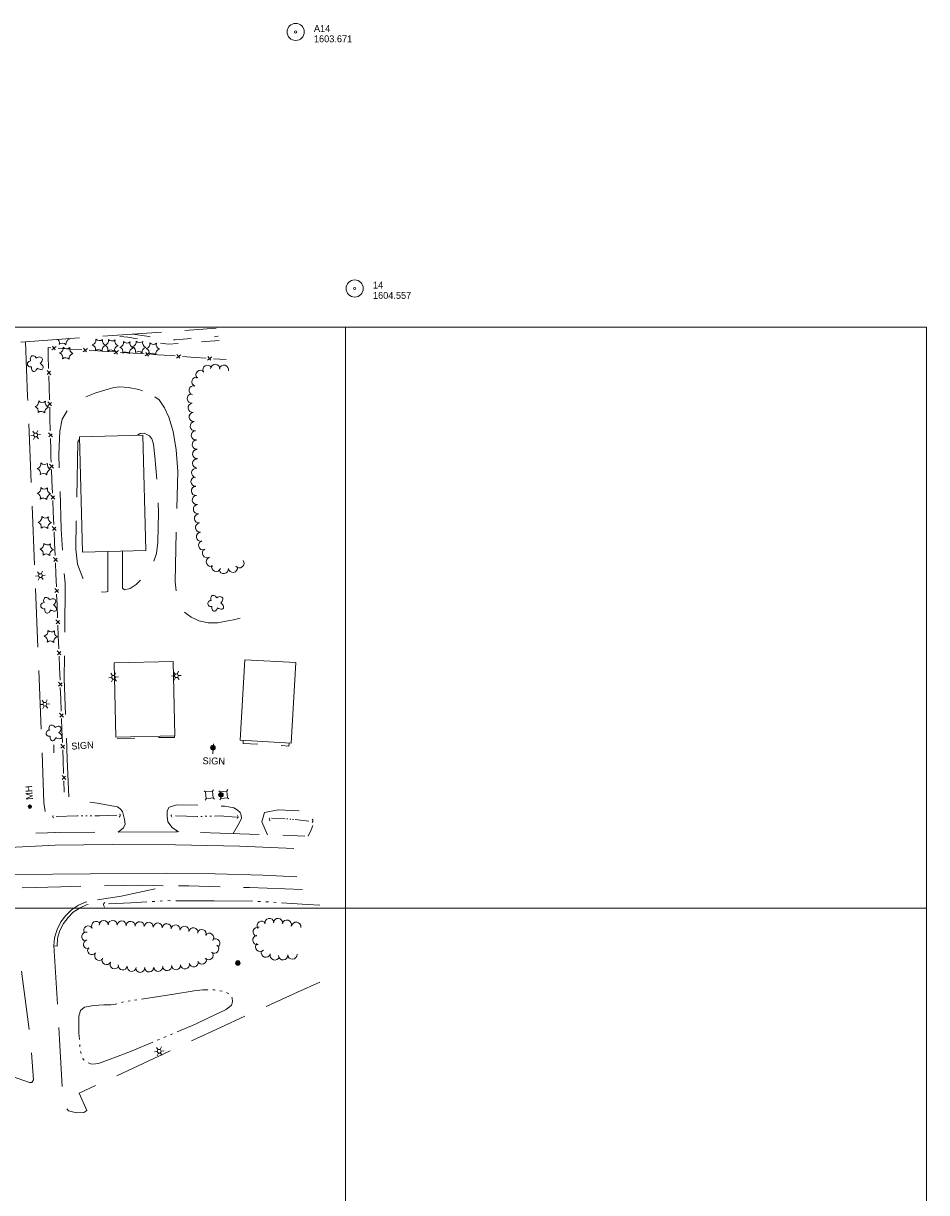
# Model space of a CAD drawing. Header units: feet. Extents: x 186981 to 189000, y 254284 to 256762.
# Tile 8 of 8: x 188223 to 189000, y 255755 to 256762. Entities that reach past the tile are written whole.
import ezdxf
from ezdxf.enums import TextEntityAlignment as Align

# ---------------------------------------------------------------- set-up
doc = ezdxf.new("R2010")
doc.units = ezdxf.units.FT
doc.header["$MEASUREMENT"] = 0
for name, pattern in [('DGN Style 3', [70.841088, 50.600777, -20.240311]), ('DGN Style 4', [81.011845, 40.480622, -20.240311, 0.050601, -20.240311]), ('DGN Style 5', [35.420544, 15.180233, -20.240311]), ('DGN Style 6', [96.242679, 0.050601, -20.240311, 35.420544, -20.240311, 0.050601, -20.240311])]:
    doc.linetypes.add(name, pattern=pattern)
for name, color, linetype, lineweight in [('E_DRN_Grate', 151, 'Continuous', 0), ('E_DWY', 73, 'DGN Style 3', 0), ('E_LAND_Vegetation', 21, 'Continuous', 0), ('E_MAP_GridLines', 251, 'Continuous', 0), ('E_MAP_Limits', 21, 'DGN Style 3', 0), ('E_MAP_PassPoints', 40, 'Continuous', 0), ('E_MISCPROP', 40, 'Continuous', 0), ('E_MISCPROP_HvyLine', 54, 'Continuous', 13), ('E_MISCPROP_Railing', 40, 'Continuous', 0), ('E_PATH_Sidewalk', 73, 'DGN Style 5', 0), ('E_RDWY', 40, 'Continuous', 13), ('E_RDWY_Gravel', 40, 'DGN Style 3', 13), ('E_UTL_AboveGroundPipe', 40, 'DGN Style 4', 0), ('E_WTR', 251, 'DGN Style 6', 0)]:
    doc.layers.add(name, color=color, linetype=linetype, lineweight=lineweight)
doc.styles.add('Style-IGR_FONT_0', font='IGR_FONT_0.shx')

# ---------------------------------------------------------------- blocks, each defined once
blk = doc.blocks.new('PP')
at = {"layer": 'E_MAP_PassPoints', "color": 40, "linetype": 'Continuous', "lineweight": 0}
for radius in [2.25, 0.288]:
    blk.add_circle((0, 0), radius, dxfattribs=at)
blk = doc.blocks.new('CULVRT_13')
at = {"layer": 'E_MISCPROP_Railing', "color": 40, "linetype": 'Continuous', "lineweight": 0}
blk.add_arc((3, 2.3), 3.75, 216.8797, 323.1193, dxfattribs=at)
blk = doc.blocks.new('CULVRT_14')
at = {"layer": 'E_MISCPROP_Railing', "color": 40, "linetype": 'Continuous', "lineweight": 0}
blk.add_arc((3, 2.3), 3.75, 216.88, 323.1196, dxfattribs=at)
blk = doc.blocks.new('CULVRT_15')
at = {"layer": 'E_MISCPROP_Railing', "color": 40, "linetype": 'Continuous', "lineweight": 0}
blk.add_arc((3, 2.3), 3.75, 216.878, 323.1176, dxfattribs=at)
blk = doc.blocks.new('CULVRT_16')
at = {"layer": 'E_MISCPROP_Railing', "color": 40, "linetype": 'Continuous', "lineweight": 0}
blk.add_arc((3, 2.2), 3.75, 216.879, 323.1186, dxfattribs=at)
blk = doc.blocks.new('CULVRT_17')
at = {"layer": 'E_MISCPROP_Railing', "color": 40, "linetype": 'Continuous', "lineweight": 0}
blk.add_arc((3, 2.3), 3.75, 216.8801, 323.1196, dxfattribs=at)
blk = doc.blocks.new('CULVRT_18')
at = {"layer": 'E_MISCPROP_Railing', "color": 40, "linetype": 'Continuous', "lineweight": 0}
blk.add_arc((3, 2.3), 3.75, 216.8799, 323.1194, dxfattribs=at)
blk = doc.blocks.new('CULVRT_19')
at = {"layer": 'E_MISCPROP_Railing', "color": 40, "linetype": 'Continuous', "lineweight": 0}
blk.add_arc((3, 2.3), 3.75, 216.8798, 323.1193, dxfattribs=at)
blk = doc.blocks.new('MHO')
at = {"layer": 'E_DRN_Grate', "color": 20, "linetype": 'Continuous', "lineweight": 0}
for centre, radius in [((0.01, 0.01), 0.45), ((0.01, 0.01), 0.365), ((0, 0.01), 0.29), ((0, 0), 0.182)]:
    blk.add_circle(centre, radius, dxfattribs=at)
blk = doc.blocks.new('MHT')
at = {"layer": 'E_DRN_Grate', "color": 20, "linetype": 'Continuous', "lineweight": 0, "style": 'Style-IGR_FONT_0'}
blk.add_text('MH', height=1.8, rotation=0.0001, dxfattribs=at).set_placement((-1.68, -0.92))
blk = doc.blocks.new('PED')
at = {"layer": 'E_UTL_AboveGroundPipe', "color": 101, "linetype": 'Continuous', "lineweight": 13}
for p, q in [((-0.91, 0.85), (-1.23, 1.17)), ((0.89, 0.85), (1.21, 1.17)), ((-1.23, -1.27), (-0.91, -0.95)), ((1.21, -1.27), (0.89, -0.95))]:
    blk.add_line(p, q, dxfattribs=at)
at = {"layer": 'E_UTL_AboveGroundPipe', "color": 101, "linetype": 'Continuous', "lineweight": 13, "flags": 128}
blk.add_lwpolyline([(-0.91, -0.95), (0.89, -0.95), (0.89, 0.85), (-0.91, 0.85)], close=True, dxfattribs=at)
blk = doc.blocks.new('LTP')
at = {"layer": 'E_MISCPROP', "color": 20, "linetype": 'Continuous', "lineweight": 0}
for p, q in [((-0.49, 0.02), (-1.27, 0.04)), ((-0.24, 0.43), (-0.6, 1.12)), ((0.27, 0.43), (0.68, 1.1)), ((-0.26, -0.43), (-0.67, -1.08)), ((0.23, -0.44), (0.6, -1.09)), ((0.49, -0.01), (1.25, -0.03))]:
    blk.add_line(p, q, dxfattribs=at)
blk.add_circle((0, 0), 0.492, dxfattribs=at)
blk = doc.blocks.new('POLE')
at = {"layer": 'E_MISCPROP', "color": 20, "linetype": 'Continuous', "lineweight": 0}
for centre, radius in [((0, 0.01), 0.605), ((0, 0.01), 0.456), ((0, 0), 0.303), ((0, 0), 0.151)]:
    blk.add_circle(centre, radius, dxfattribs=at)
blk = doc.blocks.new('SIGN_3')
at = {"layer": 'E_MISCPROP', "color": 20, "linetype": 'Continuous', "lineweight": 0, "style": 'Style-IGR_FONT_0'}
blk.add_text('SIGN', height=1.8, rotation=359.9998, dxfattribs=at).set_placement((-2.6, 0.06), align=Align.MIDDLE_LEFT)
blk = doc.blocks.new('SIGN_4')
at = {"layer": 'E_MISCPROP', "color": 20, "linetype": 'Continuous', "lineweight": 0, "style": 'Style-IGR_FONT_0'}
blk.add_text('SIGN', height=1.8, rotation=359.9998, dxfattribs=at).set_placement((-2.6, 0.06), align=Align.MIDDLE_LEFT)
blk = doc.blocks.new('PINE')
at = {"layer": 'E_LAND_Vegetation', "color": 93, "linetype": 'Continuous', "lineweight": 0}
for centre, start, end in [((-1.81, 1.72), 275.2112, 0.9761), ((-2.32, -0.69), 335.2112, 60.9761), ((0.53, 2.49), 215.2112, 300.9761), ((2.37, 0.84), 155.2112, 240.9761), ((-0.49, -2.34), 35.2112, 120.9761), ((1.86, -1.57), 95.2112, 180.9761)]:
    blk.add_arc(centre, 1.29, start, end, dxfattribs=at)
blk = doc.blocks.new('TREE')
at = {"layer": 'E_LAND_Vegetation', "color": 93, "linetype": 'Continuous', "lineweight": 0}
for centre, major_axis, ratio in [((-1.09, -0.01), (0.987, -0.025), 0.832022), ((-0.29, 1.02), (0.272, -0.996), 0.782863), ((0.9, 0.51), (-1.05, -0.59), 0.691916), ((-0.41, -1.09), (0.361, 0.971), 0.716896), ((0.8, -0.78), (-1, 0.92), 0.560249)]:
    blk.add_ellipse(centre, major_axis=major_axis, ratio=ratio, start_param=1.570796, end_param=4.712389, dxfattribs=at)

msp = doc.modelspace()

# ---------------------------------------------------------------- linework, layer by layer
at = {"layer": 'E_DWY', "color": 51, "linetype": 'DGN Style 3', "lineweight": 0, "flags": 128}
for points in [[(188224.5, 256487.6), (188226.3, 256440.3), (188235.2, 256222.4), (188240.4, 256090.8), (188241.4, 256082.9), (188242.7, 256076.8), (188244.9, 256071.2), (188249.9, 256065)], [(188304.2, 256065.4), (188308.7, 256069.1), (188310.2, 256072.2), (188309.8, 256076.3), (188308.1, 256083.2), (188306, 256085.5), (188303.7, 256087.2), (188286.2, 256090.2), (188262, 256093.7), (188260.3, 256128.1), (188257.9, 256197.7), (188258.6, 256279.6), (188256.9, 256297.1), (188255.3, 256326.5), (188253.2, 256390.7), (188254.1, 256410.7), (188255.9, 256420.9), (188260.9, 256428.8), (188266, 256434.2), (188272.4, 256438.4), (188285, 256443.7), (188300.6, 256448.1), (188305.8, 256448.8), (188313.2, 256448.1), (188322.1, 256446.4), (188331.2, 256443.4), (188333.3, 256441.8)], [(188354.1, 256394.5), (188351.7, 256410.4), (188347.8, 256422.5), (188344.2, 256430.7), (188339.6, 256437.6), (188333.3, 256441.8)], [(188308.1, 256307.2), (188308, 256275.4), (188309.7, 256273.9), (188314.6, 256275.1), (188319.6, 256278.6), (188328.1, 256286.9), (188334.4, 256297.1), (188337.1, 256305.3), (188338.4, 256315), (188339, 256340.6), (188337.9, 256366.3), (188335.9, 256388.9), (188334.7, 256399.3), (188333.3, 256404), (188331.3, 256406.5), (188326.7, 256408.8), (188323.2, 256408.5), (188320.8, 256407)], [(188271, 256403.8), (188269.5, 256401.4), (188267.7, 256309), (188269.2, 256296.2), (188273.9, 256284.1), (188277.1, 256280), (188285.7, 256273.2), (188291, 256271.9), (188294.2, 256272.2), (188295.3, 256272.7), (188295.2, 256306.9)], [(188354.1, 256394.5), (188355.6, 256376), (188354.3, 256325.8), (188353.3, 256280.9), (188354.3, 256272.4), (188355.4, 256265), (188357.8, 256259.9), (188361.7, 256254.4), (188367.1, 256250.6), (188370.2, 256249), (188373.7, 256247.2), (188381.7, 256245.5), (188390, 256245.7), (188397.1, 256246.9), (188403.6, 256248.3), (188409.6, 256249.6), (188416.1, 256250.5), (188417.6, 256250.7)], [(188356.1, 256065.6), (188350.6, 256069.5), (188347, 256074.3), (188346.5, 256079), (188346.5, 256083.5), (188347.9, 256086.5), (188349.1, 256087.3), (188354.7, 256089), (188396, 256087.8), (188403.9, 256086.4), (188406.6, 256084.7), (188409.1, 256082.3), (188410.1, 256079.9), (188410.4, 256077.5), (188408.7, 256073.8), (188403.1, 256064.1)], [(188432.7, 256063.2), (188427.9, 256074.4), (188430.3, 256082.4), (188441.9, 256084.7), (188463.6, 256083.5), (188468.1, 256081.9), (188470.8, 256078.1), (188471.7, 256075.3), (188472.1, 256071.8), (188470.2, 256067.5), (188467.7, 256062)], [(188286.4, 256007.1), (188306.8, 256010.4), (188348.4, 256019.2)], [(188249, 255967.4), (188249.5, 255974.5), (188251.7, 255981.6), (188254.8, 255988.1), (188259.2, 255993.7), (188264, 255998.5), (188270.2, 256002.4), (188276.2, 256005.1), (188280.9, 256006.4), (188286.4, 256007.1)], [(188249, 255967.4), (188251.6, 255967.2), (188252.1, 255974), (188254.1, 255980.7), (188257.1, 255986.7), (188261.2, 255992), (188265.6, 255996.4), (188271.5, 256000.1), (188277.1, 256002.7), (188281.4, 256003.9), (188286.7, 256004.5), (188286.4, 256007.1)], [(188249, 255967.8), (188253.8, 255886.8), (188256.3, 255840.3), (188257.1, 255833.6), (188259, 255828.3), (188261.5, 255825.4), (188268.5, 255823.8), (188274.7, 255824), (188277.3, 255825.8), (188270.7, 255840.6), (188392.2, 255897.1), (188458.5, 255927.7), (188478.1, 255936.5)], [(188221, 255945.7), (188229, 255885.2), (188231.5, 255852.1), (188229.8, 255849.9), (188228, 255849.9), (188174.2, 255868.6), (188098.3, 255897), (188092.6, 255882), (188076.3, 255883.4), (188069, 255883.5), (188062.6, 255882.1), (188056.8, 255879.6), (188050.9, 255875.8), (188046.5, 255872.2), (188042, 255868.2), (188038.6, 255864.2), (188036.9, 255862), (188022.2, 255866), (187995.2, 255792), (188009.4, 255786.7), (188010.4, 255773.7), (188011.8, 255767.4), (188013.7, 255762.8), (188015.9, 255758), (188021, 255750.8), (188025.7, 255746.5), (188030, 255742.7), (188037.2, 255738.4), (188039.2, 255737.1), (188035.4, 255721.8), (188177.9, 255670.4), (188183.1, 255684.6), (188195.1, 255680.7), (188190.8, 255661.7), (188190.1, 255652.1), (188190.5, 255644.6), (188191.3, 255637.2), (188192.2, 255628.5), (188197.3, 255614), (188203.7, 255598.5), (188209, 255584.6), (188214.8, 255568.8), (188223.7, 255544.6), (188229.2, 255527.9), (188232.1, 255518), (188234.6, 255508.6), (188235.9, 255498.7), (188236.8, 255491.2), (188237.6, 255484.2), (188236.5, 255476.8), (188235.1, 255467.6), (188233.5, 255456.1), (188230.9, 255446.4), (188227.7, 255435.6), (188222.5, 255423.5), (188217.2, 255413.2), (188211.9, 255404.5), (188202, 255392.9), (188190.6, 255379.1), (188174.9, 255360.6), (188162.4, 255350.3), (188146.5, 255337.4), (188135.5, 255328.4), (188129, 255320.8), (188119.5, 255308.1), (188113.1, 255296.5), (188106.3, 255283.2), (188102.3, 255274.1), (188099.7, 255268.1), (188097.9, 255264.4), (188095.7, 255261.7), (188093.7, 255260.4), (187996.5, 255215), (188063.3, 255084.6), (188092.7, 255021.3), (188094.1, 255015.8), (188094.5, 255013.1), (188095, 255008), (188094.8, 255004.5), (188093.9, 255001.6), (188081.5, 254972)]]:
    msp.add_lwpolyline(points, dxfattribs=at)
at = {"layer": 'E_LAND_Vegetation', "color": 93, "linetype": 'Continuous', "lineweight": 0}
for centre, radius, start, end in [((188249.5, 256486.5), 4.23, 344.0395, 47.4088), ((188263.5, 256485.7), 4.23, 104.0395, 189.8044), ((188263.9, 256493.8), 4.23, 236.986, 249.8044), ((188256.2, 256482.1), 4.23, 44.0395, 129.8044), ((188381.1, 256463.4), 3.99, 29.2794, 209.2641), ((188387.7, 256464.2), 3.99, 355.6205, 175.6052), ((188395.3, 256463.5), 3.99, 345.4136, 165.3983), ((188371.6, 256453.1), 3.99, 71.6577, 251.6424), ((188375.1, 256459), 3.99, 42.6042, 222.5889), ((188369.2, 256445.7), 3.99, 76.3755, 256.3602), ((188367.6, 256438.7), 3.99, 95.9238, 275.9084), ((188368.4, 256430.7), 3.99, 96.3334, 276.3181), ((188369.3, 256422.8), 3.99, 96.4656, 276.4502), ((188370.2, 256414.9), 3.99, 96.5971, 276.5818), ((188371.1, 256407), 3.99, 96.4142, 276.3989), ((188371.9, 256399), 3.99, 95.3116, 275.2963), ((188372.3, 256390.9), 3.99, 92.3826, 272.3673), ((188372.2, 256382.8), 3.99, 88.0709, 268.0555), ((188371.4, 256374.7), 3.99, 82.2031, 262.1878), ((188370.9, 256367.1), 3.99, 92.4226, 272.4073), ((188371.2, 256359.1), 3.99, 92.4226, 272.4073), ((188372, 256351.3), 3.99, 96.4722, 276.4568), ((188372.9, 256343.4), 3.99, 96.4807, 276.4653), ((188373.8, 256335.5), 3.99, 96.4838, 276.4685), ((188374.7, 256327.6), 3.99, 96.4772, 276.4618), ((188375.6, 256319.6), 3.99, 96.4899, 276.4746), ((188377.4, 256312.3), 3.99, 106.2871, 286.2718), ((188380.7, 256305.6), 3.99, 120.1287, 300.1134), ((188384.1, 256298.1), 3.99, 113.4417, 293.4264), ((188388.6, 256293.8), 3.99, 160.1448, 340.1295), ((188408.6, 256296.9), 3.99, 217.2066, 37.1913), ((188395.1, 256291.9), 3.99, 188.4003, 8.385), ((188403, 256293), 3.99, 188.4003, 8.385), ((188278.5, 255980.8), 3.9, 30.2846, 210.2693), ((188285.2, 255984.7), 3.9, 30.2846, 210.2693), ((188291.9, 255985.4), 3.9, 1.6883, 181.673), ((188299.5, 255985.5), 3.9, 357.1911, 177.1758), ((188307.3, 255985.1), 3.9, 357.1911, 177.1758), ((188315, 255984.7), 3.9, 357.4814, 177.466), ((188322.8, 255984.4), 3.9, 357.4814, 177.466), ((188330.5, 255983.9), 3.9, 355.3406, 175.3253), ((188338.3, 255983.3), 3.9, 355.3406, 175.3253), ((188346, 255982.7), 3.9, 355.3406, 175.3253), ((188353.6, 255981.6), 3.9, 351.8429, 171.8276), ((188361.3, 255980.5), 3.9, 351.8429, 171.8276), ((188368.9, 255979.2), 3.9, 349.5841, 169.5688), ((188424.4, 255979.6), 4.03, 73.7722, 253.7569), ((188427.7, 255984.7), 4.03, 33.1997, 213.1844), ((188434.4, 255987.1), 4.03, 10.473, 190.4577), ((188441.9, 255987.1), 4.03, 355.9811, 175.9658), ((188449.3, 255985.7), 4.03, 343.8639, 163.8485), ((188457.4, 255983.9), 4.03, 351.7627, 171.7474), ((188276.8, 255975.4), 3.9, 79.4227, 259.4074), ((188376.2, 255977.7), 3.9, 340.4388, 160.4235), ((188382.6, 255974.5), 3.9, 323.2954, 143.2801), ((188387.8, 255969.8), 3.9, 303.2812, 123.2659), ((188424.1, 255972.6), 4.03, 98.2557, 278.2404), ((188278.3, 255968.8), 3.9, 104.3059, 284.2906), ((188281.8, 255963.8), 3.9, 141.6428, 321.6274), ((188386.9, 255965), 3.9, 232.6783, 52.663), ((188426.4, 255966.7), 4.03, 135.0322, 315.0169), ((188287.9, 255958.9), 3.9, 141.6428, 321.6274), ((188294.2, 255955.2), 3.9, 152.7527, 332.7374), ((188301.1, 255951.6), 3.9, 152.7527, 332.7374), ((188369.3, 255953.2), 3.9, 191.3941, 11.3788), ((188376.3, 255955.6), 3.9, 201.593, 21.5777), ((188382, 255959.4), 3.9, 224.0104, 43.9951), ((188431.3, 255961.7), 4.03, 162.8185, 342.8032), ((188439, 255959.3), 4.03, 162.8185, 342.8032), ((188446.2, 255959.4), 4.03, 183.7363, 3.7209), ((188454.2, 255960), 4.03, 183.7363, 3.7209), ((188308.2, 255950.6), 3.9, 171.6062, 351.5909), ((188315.9, 255949.4), 3.9, 171.6062, 351.5909), ((188323.2, 255948.5), 3.9, 183.3511, 3.3358), ((188330.9, 255948.9), 3.9, 183.3511, 3.3358), ((188338.7, 255949.4), 3.9, 183.3511, 3.3358), ((188346.4, 255950.1), 3.9, 185.7017, 5.6864), ((188354.1, 255950.8), 3.9, 185.7017, 5.6864), ((188361.7, 255951.6), 3.9, 191.3941, 11.3788)]:
    msp.add_arc(centre, radius, start, end, dxfattribs=at)
at = {"layer": 'E_MAP_GridLines', "color": 161, "linetype": 'Continuous', "lineweight": 0}
for p, q in [((187000, 256500), (189000, 256500)), ((188500, 254500), (188500, 256500)), ((189000, 254500), (189000, 256500)), ((187000, 256000), (189000, 256000))]:
    msp.add_line(p, q, dxfattribs=at)
at = {"layer": 'E_MAP_Limits', "color": 73, "linetype": 'DGN Style 3', "lineweight": 0, "flags": 128}
msp.add_lwpolyline([(187867.1, 256462.1), (188388.5, 256499.3)], dxfattribs=at)
at = {"layer": 'E_MISCPROP', "color": 20, "linetype": 'Continuous', "lineweight": 0}
for p, q in [((188248.8, 256133.6), (188248.8, 256140.5)), ((188385.7, 256132.8), (188386.2, 256141.5))]:
    msp.add_line(p, q, dxfattribs=at)
at = {"layer": 'E_MISCPROP_HvyLine', "color": 241, "linetype": 'Continuous', "lineweight": 13, "flags": 128}
for points in [[(188270.9, 256405.7), (188273.6, 256306.3), (188328.1, 256307.8), (188325.5, 256407.2)], [(188351.5, 256212.2), (188352.9, 256148.3), (188302.1, 256147.2), (188300.7, 256211.1)], [(188409.3, 256144.5), (188413.3, 256213.8), (188457, 256211.3), (188453, 256141.9)]]:
    msp.add_lwpolyline(points, close=True, dxfattribs=at)
at = {"layer": 'E_MISCPROP_Railing', "color": 40, "linetype": 'Continuous', "lineweight": 0}
for p, q in [((188247.2, 256480.7), (188251, 256483.6)), ((188247.6, 256483.8), (188250.1, 256480.6)), ((188274, 256478.9), (188277.8, 256481.8)), ((188274.4, 256482), (188276.9, 256478.8)), ((188300.8, 256477.1), (188304.6, 256480)), ((188301.2, 256480.2), (188303.6, 256477)), ((188327.5, 256475.3), (188331.3, 256478.2)), ((188327.9, 256478.4), (188330.4, 256475.2)), ((188354.3, 256473.5), (188358.1, 256476.4)), ((188354.7, 256476.6), (188357.2, 256473.4)), ((188381.1, 256471.7), (188384.9, 256474.6)), ((188381.5, 256474.8), (188383.9, 256471.6)), ((188246.2, 256459.2), (188243, 256462.7)), ((188243.1, 256459.3), (188246.1, 256462.1)), ((188246.9, 256432.4), (188243.7, 256435.9)), ((188243.8, 256432.5), (188246.8, 256435.3)), ((188247.6, 256405.6), (188244.4, 256409.1)), ((188244.5, 256405.7), (188247.5, 256408.4)), ((188248.5, 256378.8), (188245.2, 256382.2)), ((188245.3, 256378.8), (188248.3, 256381.7)), ((188249.6, 256352), (188246.3, 256355.4)), ((188246.5, 256352), (188249.4, 256354.8)), ((188250.8, 256325.2), (188247.5, 256328.6)), ((188247.6, 256325.2), (188250.6, 256328)), ((188251.9, 256298.4), (188248.6, 256301.8)), ((188248.8, 256298.4), (188251.7, 256301.2)), ((188253, 256271.6), (188249.7, 256275)), ((188249.8, 256271.6), (188252.8, 256274.4)), ((188254, 256244.8), (188250.7, 256248.2)), ((188250.9, 256244.8), (188253.8, 256247.6)), ((188255, 256217.9), (188251.8, 256221.4)), ((188251.9, 256218), (188254.9, 256220.8)), ((188256.1, 256191.1), (188252.8, 256194.6)), ((188252.9, 256191.2), (188255.9, 256194)), ((188257.1, 256164.3), (188253.8, 256167.8)), ((188254, 256164.4), (188256.9, 256167.2)), ((188258.1, 256137.5), (188254.9, 256141)), ((188255, 256137.6), (188258, 256140.4)), ((188259.2, 256110.7), (188255.9, 256114.2)), ((188256, 256110.7), (188259, 256113.6))]:
    msp.add_line(p, q, dxfattribs=at)
at = {"layer": 'E_MISCPROP_Railing', "color": 40, "linetype": 'Continuous', "lineweight": 0, "flags": 128}
for points in [[(188244.1, 256475.3), (188243.9, 256482.6), (188246.2, 256482.4)], [(188252.6, 256482), (188263.4, 256481.3)], [(188263.4, 256481.3), (188273, 256480.6)], [(188279.3, 256480.2), (188290.2, 256479.5)], [(188290.2, 256479.5), (188299.8, 256478.9)], [(188306.1, 256478.4), (188317, 256477.7)], [(188317, 256477.7), (188326.5, 256477.1)], [(188332.9, 256476.6), (188343.8, 256475.9)], [(188244.4, 256464.4), (188244.1, 256475.3)], [(188343.8, 256475.9), (188353.3, 256475.3)], [(188359.6, 256474.8), (188370.5, 256474.1)], [(188370.5, 256474.1), (188380.1, 256473.5)], [(188386.4, 256473), (188397.3, 256472.3)], [(188244.8, 256448.5), (188244.6, 256458.1)], [(188245.1, 256437.6), (188244.8, 256448.5)], [(188245.5, 256421.7), (188245.3, 256431.3)], [(188245.8, 256410.8), (188245.5, 256421.7)], [(188246.2, 256394.8), (188246, 256404.4)], [(188246.6, 256383.9), (188246.4, 256388.4), (188246.2, 256394.8)], [(188247.2, 256368), (188246.8, 256377.6)], [(188247.7, 256357.1), (188247.2, 256368)], [(188248.4, 256341.2), (188248, 256350.8)], [(188248.9, 256330.3), (188248.4, 256341.2)], [(188249.5, 256314.4), (188249.1, 256324)], [(188250, 256303.5), (188249.5, 256314.4)], [(188250.7, 256287.6), (188250.3, 256297.2)], [(188251.1, 256276.7), (188250.7, 256287.6)], [(188251.7, 256260.8), (188251.3, 256270.4)], [(188252.1, 256249.9), (188251.7, 256260.8)], [(188252.7, 256234), (188252.4, 256243.6)], [(188253.1, 256223.1), (188252.7, 256234)], [(188253.8, 256207.2), (188253.4, 256216.8)], [(188254.2, 256196.3), (188253.8, 256207.2)], [(188254.8, 256180.4), (188254.4, 256190)], [(188255.2, 256169.5), (188254.8, 256180.4)], [(188255.8, 256153.6), (188255.5, 256163.1)], [(188256.3, 256142.7), (188255.8, 256153.6)], [(188256.9, 256126.7), (188256.5, 256136.3)], [(188257.3, 256115.9), (188256.9, 256126.7)], [(188257.9, 256099.9), (188257.5, 256109.5)]]:
    msp.add_lwpolyline(points, dxfattribs=at)
at = {"layer": 'E_PATH_Sidewalk', "color": 51, "linetype": 'DGN Style 5', "lineweight": 0, "flags": 128}
for points in [[(188391.1, 256488.5), (188370.2, 256487), (188357.7, 256486.1), (188347.6, 256485.5), (188335.5, 256487.1), (188323, 256489.7), (188312.6, 256491.4), (188296.9, 256492.8)], [(188316.9, 256494.2), (188328.8, 256492.5), (188340.3, 256489.9), (188353.2, 256489.1), (188374.2, 256490.8), (188390.2, 256492.4)], [(188352.7, 256148.3), (188352.8, 256147), (188303, 256146.1), (188303, 256147.3)], [(188411.8, 256144.3), (188411.7, 256141.8), (188451, 256139.5), (188451.4, 256142)]]:
    msp.add_lwpolyline(points, dxfattribs=at)
at = {"layer": 'E_RDWY', "color": 21, "linetype": 'Continuous', "lineweight": 13, "flags": 128}
for points in [[(187356.3, 255915.9), (187427, 255930.8), (187496.6, 255945.1), (187575.2, 255961.6), (187659.4, 255979.2), (187758.8, 255999.8), (187822.9, 256011.9), (187868.3, 256019.5), (187915.2, 256026.4), (187960.9, 256032.4), (188002.8, 256037.2), (188056.3, 256042.5), (188109.2, 256047.1), (188250, 256054.3), (188299.4, 256054.8), (188353.6, 256054.6), (188408.6, 256053.4), (188455.5, 256051.2)], [(188457.9, 256027), (188428.6, 256028.3), (188387.8, 256029.4), (188345.4, 256030), (188215.4, 256028.8), (188144.7, 256024.7), (188096.6, 256021), (188047.9, 256016.8), (187984.9, 256009.9), (187938.2, 256004.5), (187892.8, 255998.1), (187849.7, 255991.7), (187804.6, 255983.9), (187748.5, 255973), (187698.8, 255963.1), (187651.4, 255953.1), (187600.2, 255942.3), (187526.2, 255926.8), (187471.9, 255915.5), (187415.8, 255903.5), (187405.5, 255901.2)]]:
    msp.add_lwpolyline(points, dxfattribs=at)
at = {"layer": 'E_RDWY_Gravel', "color": 21, "linetype": 'DGN Style 3', "lineweight": 13, "flags": 128}
for points in [[(187325.2, 255920.5), (187378.5, 255931.6), (187422.9, 255941), (187469.8, 255950.8), (187536.7, 255964.6), (187593, 255976.2), (187677.8, 255993.1), (187739.1, 256005.7), (187783.4, 256013.9), (187845.8, 256025.6), (187880.9, 256031.1), (187911.2, 256036), (187975.2, 256043.8), (188026.1, 256048.6), (188080.8, 256053.9), (188144.7, 256059.3), (188195.6, 256062.8), (188253.4, 256065.2), (188293.3, 256065.3), (188354, 256065.7), (188434.6, 256063.2), (188464.8, 256062)], [(188080.2, 256008), (188135.1, 256013.1), (188170.8, 256015.5), (188208.5, 256017), (188254.9, 256018.4), (188278.5, 256019.1), (188324.6, 256019.6), (188356.2, 256019.1)], [(188462.8, 256015.9), (188417.2, 256017.7), (188365, 256019.2), (188356.2, 256019.1)]]:
    msp.add_lwpolyline(points, dxfattribs=at)
at = {"layer": 'E_WTR', "color": 161, "linetype": 'Continuous', "lineweight": 0, "flags": 128}
for points in [[(188250.8, 256078.9), (188269, 256079.4), (188269.8, 256079.4)], [(188272.4, 256079.5), (188273.7, 256079.5)], [(188276.3, 256079.5), (188277.6, 256079.5)], [(188280.2, 256079.5), (188281.5, 256079.5)], [(188284.2, 256079.5), (188288.1, 256079.5), (188303.1, 256079.9)], [(188353.7, 256079.4), (188372.6, 256078.8), (188372.7, 256078.8)], [(188375.3, 256078.9), (188376.6, 256078.9)], [(188379.2, 256079), (188380.6, 256079)], [(188383.2, 256079.1), (188384.5, 256079.1)], [(188387.1, 256079.2), (188391.5, 256079.3), (188406, 256078.4)], [(188436.3, 256077.5), (188447.9, 256076.9)], [(188449.5, 256076.9), (188450.3, 256076.8)], [(188451.9, 256076.7), (188452.7, 256076.6)], [(188454.3, 256076.4), (188455.1, 256076.3)], [(188456.7, 256076.2), (188468.2, 256074.9)], [(188296, 256003.8), (188315.2, 256004.4), (188328.9, 256005.3)], [(188333.4, 256005.6), (188335.7, 256005.7)], [(188340.3, 256006), (188342.5, 256006.2)], [(188347.1, 256006.4), (188349.4, 256006.3)], [(188353.9, 256006.3), (188384.6, 256006.3), (188386.9, 256006.3)], [(188386.9, 256006.3), (188419.9, 256005.9)], [(188424.4, 256005.8), (188426.7, 256005.8)], [(188431.2, 256005.5), (188433.5, 256005.3)], [(188438, 256005), (188440.3, 256004.9)], [(188444.9, 256004.5), (188467.1, 256003), (188477.8, 256002.4)], [(188352.1, 255925.8), (188324.2, 255921.6)], [(188381.5, 255929.5), (188377.1, 255929.5), (188369.7, 255928.9), (188352.1, 255925.8)], [(188382.1, 255905.4), (188397.3, 255912.6), (188401.8, 255916.4), (188402.7, 255919.4), (188402.4, 255922.8), (188402.1, 255923.2)], [(188387.7, 255929.4), (188387.2, 255929.5), (188385.7, 255929.5)], [(188393.8, 255928.6), (188391.8, 255928.9)], [(188399.4, 255926.2), (188397.6, 255927.2)], [(188275.3, 255914.6), (188271.7, 255911.8), (188270.4, 255907.1), (188270.5, 255892.5), (188270.9, 255886.8)], [(188303.2, 255917.6), (188301.8, 255917.2), (188297.8, 255916.6), (188291.9, 255916.7), (188283.2, 255916.2), (188275.3, 255914.6)], [(188308.8, 255919.2), (188307, 255918.7)], [(188314.6, 255920.1), (188312.7, 255919.8)], [(188320.4, 255921), (188318.4, 255920.7)], [(188354.9, 255893.4), (188370.8, 255900), (188382.1, 255905.4)], [(188271.2, 255882.7), (188271.3, 255880.7)], [(188306.5, 255873.4), (188314.9, 255876.6), (188334.1, 255884.6)], [(188337.9, 255886.2), (188339.7, 255887)], [(188343.5, 255888.6), (188345.4, 255889.4)], [(188349.2, 255891), (188351.1, 255891.8)], [(188271.9, 255876.6), (188272.5, 255874.7)], [(188278.3, 255866.8), (188281.5, 255865.7), (188284.8, 255865.8), (188287.4, 255866.2), (188306.5, 255873.4)], [(188273.8, 255870.8), (188274, 255869.9), (188275, 255869.2)]]:
    msp.add_lwpolyline(points, dxfattribs=at)

# ---------------------------------------------------------------- block references
at = {"layer": 'E_DRN_Grate', "color": 20, "linetype": 'Continuous', "lineweight": 0, "xscale": 3.280835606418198, "yscale": 3.280835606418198, "zscale": 3.280835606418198, "rotation": 94.00422891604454}
for name, p in [('MHT', (188227.6, 256098.7)), ('MHO', (188228.3, 256087.3))]:
    msp.add_blockref(name, p, dxfattribs=at)
at = {"layer": 'E_LAND_Vegetation', "color": 93, "linetype": 'Continuous', "lineweight": 0, "xscale": 3.280836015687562, "yscale": 3.280836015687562, "zscale": 3.280836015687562, "rotation": 8.828257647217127}
for name, p in [('PINE', (188287.7, 256484.4)), ('PINE', (188298.4, 256484.1)), ('PINE', (188311.3, 256482.3)), ('PINE', (188322.2, 256482.8)), ('PINE', (188334, 256481.2)), ('TREE', (188232.8, 256469.1)), ('PINE', (188259.5, 256477.4)), ('PINE', (188238.4, 256431.2)), ('PINE', (188240.3, 256377.8)), ('PINE', (188240.3, 256356.6)), ('PINE', (188241, 256331.7)), ('PINE', (188242.7, 256308.5)), ('TREE', (188244.3, 256261)), ('TREE', (188388.1, 256262.8)), ('PINE', (188246.3, 256233.6)), ('TREE', (188248.9, 256151.2))]:
    msp.add_blockref(name, p, dxfattribs=at)
at = {"layer": 'E_MAP_PassPoints', "color": 40, "linetype": 'Continuous', "lineweight": 0, "xscale": 3.280831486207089, "yscale": 3.280831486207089, "zscale": 3.280831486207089}
for p in [(188457, 256754.3), (188507.8, 256533.4)]:
    msp.add_blockref('PP', p, dxfattribs=at)
at = {"layer": 'E_MISCPROP', "color": 20, "linetype": 'Continuous', "lineweight": 0}
for name, p, xscale, yscale, zscale, rotation in [('LTP', (188233.2, 256407.3), 3.280840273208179, 3.280840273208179, 3.280840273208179, 6.499937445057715), ('LTP', (188237.3, 256286.2), 3.280840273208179, 3.280840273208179, 3.280840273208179, 6.499937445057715), ('LTP', (188300.3, 256198.7), 3.280840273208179, 3.280840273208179, 3.280840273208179, 6.499937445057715), ('LTP', (188354.3, 256200), 3.280840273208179, 3.280840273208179, 3.280840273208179, 6.499937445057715), ('LTP', (188241.2, 256175.5), 3.280840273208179, 3.280840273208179, 3.280840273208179, 6.499937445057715), ('SIGN_3', (188272.4, 256139.7), 3.280836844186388, 3.280836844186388, 3.280836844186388, 3.828323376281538), ('POLE', (188385.8, 256138), 3.280840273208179, 3.280840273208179, 3.280840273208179, 6.499937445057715), ('SIGN_4', (188385.4, 256126.5), 3.280832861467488, 3.280832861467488, 3.280832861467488, 358.8283899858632), ('POLE', (188392.7, 256097.5), 3.280840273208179, 3.280840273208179, 3.280840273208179, 6.499937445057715), ('POLE', (188407.2, 255952.6), 3.280840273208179, 3.280840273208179, 3.280840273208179, 6.499937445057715), ('LTP', (188339.6, 255876.7), 3.280840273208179, 3.280840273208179, 3.280840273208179, 6.499937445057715)]:
    msp.add_blockref(name, p, dxfattribs=dict(at, xscale=xscale, yscale=yscale, zscale=zscale, rotation=rotation))
at = {"layer": 'E_MISCPROP_Railing', "color": 40, "linetype": 'Continuous', "lineweight": 0}
for name, p, xscale, yscale, zscale, rotation in [('CULVRT_13', (188248.4, 256079.8), 0.3649104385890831, 0.3649104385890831, 0.3649104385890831, 276.5389793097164), ('CULVRT_14', (188305.1, 256078.3), 0.4626278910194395, 0.4626278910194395, 0.4626278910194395, 78.47698054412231), ('CULVRT_15', (188350.3, 256080.4), 0.3439327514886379, 0.3439327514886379, 0.3439327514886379, 274.5607755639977), ('CULVRT_16', (188406.5, 256077.2), 0.4101762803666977, 0.4101762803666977, 0.4101762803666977, 78.07633385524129), ('CULVRT_17', (188434.7, 256077.7), 0.3841640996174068, 0.3841640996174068, 0.3841640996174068, 276.5376830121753), ('CULVRT_18', (188471.2, 256073.8), 0.4784604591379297, 0.4784604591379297, 0.4784604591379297, 90.58886943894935), ('CULVRT_19', (188292.8, 256004.9), 0.6649523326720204, 0.6649523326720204, 0.6649523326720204, 264.7625605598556)]:
    msp.add_blockref(name, p, dxfattribs=dict(at, xscale=xscale, yscale=yscale, zscale=zscale, rotation=rotation))
at = {"layer": 'E_UTL_AboveGroundPipe', "color": 101, "linetype": 'Continuous', "lineweight": 13, "xscale": 3.280840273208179, "yscale": 3.280840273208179, "zscale": 3.280840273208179, "rotation": 6.499937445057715}
for p in [(188382.7, 256097.6), (188395.2, 256097.7)]:
    msp.add_blockref('PED', p, dxfattribs=at)

# ---------------------------------------------------------------- texts
at = {"layer": 'E_MAP_PassPoints', "color": 40, "linetype": 'Continuous', "lineweight": 0, "style": 'Style-IGR_FONT_0'}
for s, p in [('A14', (188472.7, 256754.3)), ('1603.671', (188472.7, 256745.4)), ('14', (188523.5, 256533.4)), ('1604.557', (188523.5, 256524.5))]:
    msp.add_text(s, height=5.91, dxfattribs=at).set_placement(p)

doc.saveas('drawing.dxf')
